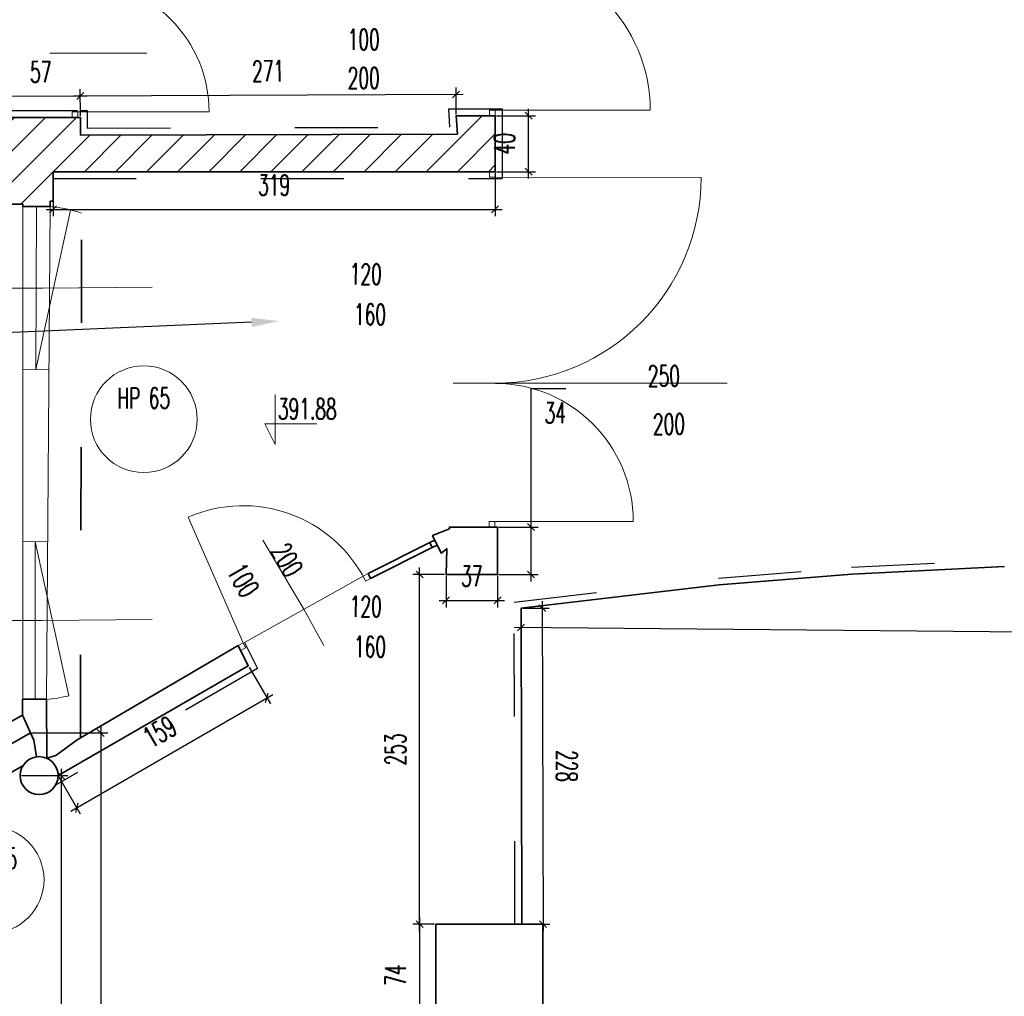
# Model space of a CAD drawing. Header units: millimetres. Extents: x 19887 to 192597, y -14203 to 39042.
# Tile 193 of 256: x 65620 to 66332, y -10021 to -9315. Entities that reach past the tile are written whole.
import ezdxf
from ezdxf import colors
from ezdxf.entities.mleader import LeaderData, LeaderLine
from ezdxf.math import Vec2, Vec3

# ---------------------------------------------------------------- set-up
doc = ezdxf.new("R2010")
doc.units = ezdxf.units.MM
doc.linetypes.add('ACAD_ISO03W100', pattern=[30, 12, -18])
doc.layers.get('Defpoints').update_dxf_attribs({"color": 4})
for name, color, linetype, lineweight in [('Basen_rzut_poziom_1_obrys', 252, 'Continuous', 35), ('Drzwi', 2, 'Continuous', 5), ('koty wysokościowe', 252, 'Continuous', 0), ('Okna', 252, 'Continuous', 5), ('Schody', 252, 'Continuous', 5)]:
    doc.layers.add(name, color=color, linetype=linetype, lineweight=lineweight)
for name, color, linetype in [('Sufit podwieszany', 252, 'Continuous'), ('Wymiarowanie', 3, 'Continuous'), ('Wypełnienie', 252, 'Continuous')]:
    doc.layers.add(name, color=color, linetype=linetype)
doc.styles.add('ROMANS', font='romans.shx', dxfattribs={"width": 0.6})
doc.styles.get("Standard").update_dxf_attribs({"font": 'arial.ttf'})
doc.dimstyles.new('000001FB70622F18', dxfattribs={"dimtxt": 20, "dimasz": 5, "dimexe": 5, "dimexo": 1, "dimgap": 20, "dimtad": 1, "dimtoh": 1, "dimdec": 0, "dimtxsty": 'Standard', "dimblk": 'OBLIQUE', "dimcen": 0, "dimdle": 5, "dimclrd": 252, "dimclre": 252, "dimclrt": 252, "dimadec": 0, "dimazin": 0, "dimtfac": 1, "dimtdec": 0, "dimtmove": 0, "dimatfit": 3, "dimldrblk": 'OBLIQUE', "dimfxl": 150, "dimfxlon": 1, "dimlwd": 25, "dimlwe": 25, "dimarcsym": 1})

# ---------------------------------------------------------------- blocks, each defined once
blk = doc.blocks.new('_Oblique')
at = {"color": 0, "linetype": 'ByBlock', "lineweight": -2}
blk.add_line((-0.5, -0.5), (0.5, 0.5), dxfattribs=at)
blk = doc.blocks.new('*D747')
at = {"layer": 'Defpoints', "color": 0}
for p in [(-190.8, -4609.81), (-190.74, -4625.19), (80.74, -4624.05)]:
    blk.add_point(p, dxfattribs=at)
at = {"layer": 'Wymiarowanie', "color": 252, "linetype": 'Continuous', "lineweight": 25}
for p, q in [((85.67, -4608.64), (-195.8, -4609.83)), ((-190.74, -4624.19), (-190.82, -4604.81)), ((80.74, -4623.05), (80.65, -4603.66))]:
    blk.add_line(p, q, dxfattribs=at)
at = {"layer": 'Wymiarowanie', "color": 252, "linetype": 'ByBlock', "lineweight": 25, "xscale": 5, "yscale": 5, "zscale": 5}
for p, rotation in [((-190.8, -4609.81), 180.2415269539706), ((80.67, -4608.66), 0.2415269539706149)]:
    blk.add_blockref('_Oblique', p, dxfattribs=dict(at, rotation=rotation))
at = {"layer": 'Wymiarowanie', "color": 252, "insert": (-55.14, -4591.73), "char_height": 15, "attachment_point": 5, "rotation": 0.24153, "style": 'ROMANS'}
blk.add_mtext('271', dxfattribs=at)
blk = doc.blocks.new('*D748')
at = {"layer": 'Defpoints', "color": 0}
for p in [(-247.81, -4610.05), (-247.75, -4625.19), (-190.74, -4625.19)]:
    blk.add_point(p, dxfattribs=at)
at = {"layer": 'Wymiarowanie', "color": 252, "linetype": 'Continuous', "lineweight": 25}
for p, q in [((-247.75, -4624.19), (-247.83, -4605.05)), ((-190.74, -4624.19), (-190.82, -4604.81)), ((-185.8, -4609.79), (-252.81, -4610.07))]:
    blk.add_line(p, q, dxfattribs=at)
at = {"layer": 'Wymiarowanie', "color": 252, "linetype": 'ByBlock', "lineweight": 25, "xscale": 5, "yscale": 5, "zscale": 5}
for p, rotation in [((-247.81, -4610.05), 180.2415269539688), ((-190.8, -4609.81), 0.2415269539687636)]:
    blk.add_blockref('_Oblique', p, dxfattribs=dict(at, rotation=rotation))
at = {"layer": 'Wymiarowanie', "color": 252, "insert": (-219.38, -4592.43), "char_height": 15, "attachment_point": 5, "rotation": 0.24153, "style": 'ROMANS'}
blk.add_mtext('57', dxfattribs=at)
blk = doc.blocks.new('*D922')
at = {"layer": 'Defpoints', "color": 0}
for p in [(127.63, -4979.87), (1257.69, -4990.1), (127.51, -4993.84)]:
    blk.add_point(p, dxfattribs=at)
at = {"layer": 'Wymiarowanie', "color": 252, "linetype": 'Continuous', "lineweight": 25}
for p, q in [((127.62, -4980.87), (127.46, -4998.84)), ((1257.68, -4991.1), (1257.51, -5009.07)), ((1262.56, -5004.11), (122.51, -4993.79))]:
    blk.add_line(p, q, dxfattribs=at)
at = {"layer": 'Wymiarowanie', "color": 252, "linetype": 'ByBlock', "lineweight": 25, "xscale": 5, "yscale": 5, "zscale": 5}
for p, rotation in [((127.51, -4993.84), 179.4812444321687), ((1257.56, -5004.07), 359.4812444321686)]:
    blk.add_blockref('_Oblique', p, dxfattribs=dict(at, rotation=rotation))
at = {"layer": 'Wymiarowanie', "color": 252, "insert": (692.69, -4981.45), "char_height": 15, "attachment_point": 5, "rotation": 359.48124, "style": 'ROMANS'}
blk.add_mtext('1130', dxfattribs=at)
blk = doc.blocks.new('*D921')
at = {"layer": 'Defpoints', "color": 0}
for p in [(127.63, -4979.87), (128.15, -5208.21), (143.45, -5208.18)]:
    blk.add_point(p, dxfattribs=at)
at = {"layer": 'Wymiarowanie', "color": 252, "linetype": 'Continuous', "lineweight": 25}
for p, q in [((142.93, -4974.83), (143.46, -5213.18)), ((128.63, -4979.87), (147.94, -4979.82)), ((129.15, -5208.21), (148.45, -5208.16))]:
    blk.add_line(p, q, dxfattribs=at)
at = {"layer": 'Wymiarowanie', "color": 252, "linetype": 'ByBlock', "lineweight": 25, "xscale": 5, "yscale": 5, "zscale": 5}
for p, rotation in [((142.94, -4979.83), 90.12913393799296), ((143.45, -5208.18), 270.1291339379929)]:
    blk.add_blockref('_Oblique', p, dxfattribs=dict(at, rotation=rotation))
at = {"layer": 'Wymiarowanie', "color": 252, "insert": (160.7, -5093.97), "char_height": 15, "attachment_point": 5, "rotation": 270.12913, "style": 'ROMANS'}
blk.add_mtext('228', dxfattribs=at)
blk = doc.blocks.new('*D918')
at = {"layer": 'Defpoints', "color": 0}
for p in [(65.99, -5208.21), (54.33, -5281.76), (65.99, -5281.76)]:
    blk.add_point(p, dxfattribs=at)
at = {"layer": 'Wymiarowanie', "color": 252, "linetype": 'Continuous', "lineweight": 25}
for p, q in [((54.33, -5203.21), (54.33, -5286.76)), ((64.99, -5208.21), (49.33, -5208.21)), ((64.99, -5281.76), (49.33, -5281.76))]:
    blk.add_line(p, q, dxfattribs=at)
at = {"layer": 'Wymiarowanie', "color": 252, "linetype": 'ByBlock', "lineweight": 25, "xscale": 5, "yscale": 5, "zscale": 5}
for p, rotation in [((54.33, -5208.21), 90), ((54.33, -5281.76), 270)]:
    blk.add_blockref('_Oblique', p, dxfattribs=dict(at, rotation=rotation))
at = {"layer": 'Wymiarowanie', "color": 252, "insert": (36.83, -5244.99), "char_height": 15, "attachment_point": 5, "rotation": 90, "style": 'ROMANS'}
blk.add_mtext('74', dxfattribs=at)
blk = doc.blocks.new('*D936')
at = {"layer": 'Defpoints', "color": 0}
for p in [(-210.46, -4664.44), (108.86, -4664.44), (108.86, -4691.71)]:
    blk.add_point(p, dxfattribs=at)
at = {"layer": 'Wymiarowanie', "color": 252, "linetype": 'Continuous', "lineweight": 25}
for p, q in [((-210.46, -4665.44), (-210.46, -4696.71)), ((108.86, -4665.44), (108.86, -4696.71)), ((-215.46, -4691.71), (113.86, -4691.71))]:
    blk.add_line(p, q, dxfattribs=at)
at = {"layer": 'Wymiarowanie', "color": 252, "linetype": 'ByBlock', "lineweight": 25, "xscale": 5, "yscale": 5, "zscale": 5, "rotation": 180}
blk.add_blockref('_Oblique', (-210.46, -4691.71), dxfattribs=at)
at = {"layer": 'Wymiarowanie', "color": 252, "linetype": 'ByBlock', "lineweight": 25, "xscale": 5, "yscale": 5, "zscale": 5}
blk.add_blockref('_Oblique', (108.86, -4691.71), dxfattribs=at)
at = {"layer": 'Wymiarowanie', "color": 252, "insert": (-50.8, -4674.21), "char_height": 15, "attachment_point": 5, "style": 'ROMANS'}
blk.add_mtext('319', dxfattribs=at)
blk = doc.blocks.new('*D938')
at = {"layer": 'Defpoints', "color": 0}
for p in [(108.86, -4624.05), (133.09, -4624.05), (108.86, -4664.44)]:
    blk.add_point(p, dxfattribs=at)
at = {"layer": 'Wymiarowanie', "color": 252, "linetype": 'Continuous', "lineweight": 25}
for p, q in [((133.09, -4669.44), (133.09, -4619.05)), ((109.86, -4624.05), (138.09, -4624.05)), ((109.86, -4664.44), (138.09, -4664.44))]:
    blk.add_line(p, q, dxfattribs=at)
at = {"layer": 'Wymiarowanie', "color": 252, "linetype": 'ByBlock', "lineweight": 25, "xscale": 5, "yscale": 5, "zscale": 5}
for p, rotation in [((133.09, -4624.05), 90.00000000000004), ((133.09, -4664.44), 270.0000000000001)]:
    blk.add_blockref('_Oblique', p, dxfattribs=dict(at, rotation=rotation))
at = {"layer": 'Wymiarowanie', "color": 252, "insert": (115.59, -4644.24), "char_height": 15, "attachment_point": 5, "rotation": 90, "style": 'ROMANS'}
blk.add_mtext('40', dxfattribs=at)
blk = doc.blocks.new('*D948')
at = {"layer": 'Defpoints', "color": 0}
for p in [(-226.68, -5070.01), (-211.33, -6055.06), (-176, -6055.06)]:
    blk.add_point(p, dxfattribs=at)
at = {"layer": 'Wymiarowanie', "color": 252, "linetype": 'Continuous', "lineweight": 25}
for p, q in [((-225.68, -5070.01), (-171, -5070.01)), ((-176, -5065.01), (-176, -6060.06)), ((-210.33, -6055.06), (-171, -6055.06))]:
    blk.add_line(p, q, dxfattribs=at)
at = {"layer": 'Wymiarowanie', "color": 252, "linetype": 'ByBlock', "lineweight": 25, "xscale": 5, "yscale": 5, "zscale": 5}
for p, rotation in [((-176, -5070.01), 90.00000000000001), ((-176, -6055.06), 270)]:
    blk.add_blockref('_Oblique', p, dxfattribs=dict(at, rotation=rotation))
at = {"layer": 'Wymiarowanie', "color": 252, "insert": (-158.5, -5562.53), "char_height": 15, "attachment_point": 5, "rotation": 270, "style": 'ROMANS'}
blk.add_mtext('985', dxfattribs=at)
blk = doc.blocks.new('*D950')
at = {"layer": 'Defpoints', "color": 0}
for p in [(-234.26, -5100.89), (-212.26, -6002.64), (-204.69, -6002.64)]:
    blk.add_point(p, dxfattribs=at)
at = {"layer": 'Wymiarowanie', "color": 252, "linetype": 'Continuous', "lineweight": 25}
for p, q in [((-204.69, -5095.89), (-204.69, -6007.64)), ((-233.26, -5100.89), (-199.69, -5100.89)), ((-211.26, -6002.64), (-199.69, -6002.64))]:
    blk.add_line(p, q, dxfattribs=at)
at = {"layer": 'Wymiarowanie', "color": 252, "linetype": 'ByBlock', "lineweight": 25, "xscale": 5, "yscale": 5, "zscale": 5}
for p, rotation in [((-204.69, -5100.89), 90.00000000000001), ((-204.69, -6002.64), 270)]:
    blk.add_blockref('_Oblique', p, dxfattribs=dict(at, rotation=rotation))
at = {"layer": 'Wymiarowanie', "color": 252, "insert": (-187.19, -5551.76), "char_height": 15, "attachment_point": 5, "rotation": 270, "style": 'ROMANS'}
blk.add_mtext('902', dxfattribs=at)
blk = doc.blocks.new('*D953')
at = {"layer": 'Defpoints', "color": 0}
for p in [(54.33, -4955.54), (73.39, -4955.54), (65.99, -5208.21)]:
    blk.add_point(p, dxfattribs=at)
at = {"layer": 'Wymiarowanie', "color": 252, "linetype": 'Continuous', "lineweight": 25}
for p, q in [((72.39, -4955.54), (49.33, -4955.54)), ((54.33, -5213.21), (54.33, -4950.54)), ((64.99, -5208.21), (49.33, -5208.21))]:
    blk.add_line(p, q, dxfattribs=at)
at = {"layer": 'Wymiarowanie', "color": 252, "linetype": 'ByBlock', "lineweight": 25, "xscale": 5, "yscale": 5, "zscale": 5}
for p, rotation in [((54.33, -4955.54), 90.00000000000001), ((54.33, -5208.21), 270)]:
    blk.add_blockref('_Oblique', p, dxfattribs=dict(at, rotation=rotation))
at = {"layer": 'Wymiarowanie', "color": 252, "insert": (36.83, -5081.88), "char_height": 15, "attachment_point": 5, "rotation": 90, "style": 'ROMANS'}
blk.add_mtext('253', dxfattribs=at)
blk = doc.blocks.new('*D949')
at = {"layer": 'Defpoints', "color": 0}
for p in [(73.39, -4955.54), (110.66, -4955.54), (110.66, -4974.28)]:
    blk.add_point(p, dxfattribs=at)
at = {"layer": 'Wymiarowanie', "color": 252, "linetype": 'Continuous', "lineweight": 25}
for p, q in [((73.39, -4956.54), (73.39, -4979.28)), ((110.66, -4956.54), (110.66, -4979.28)), ((68.39, -4974.28), (115.66, -4974.28))]:
    blk.add_line(p, q, dxfattribs=at)
at = {"layer": 'Wymiarowanie', "color": 252, "linetype": 'ByBlock', "lineweight": 25, "xscale": 5, "yscale": 5, "zscale": 5, "rotation": 180}
blk.add_blockref('_Oblique', (73.39, -4974.28), dxfattribs=at)
at = {"layer": 'Wymiarowanie', "color": 252, "linetype": 'ByBlock', "lineweight": 25, "xscale": 5, "yscale": 5, "zscale": 5}
blk.add_blockref('_Oblique', (110.66, -4974.28), dxfattribs=at)
at = {"layer": 'Wymiarowanie', "color": 252, "insert": (92.02, -4956.78), "char_height": 15, "attachment_point": 5, "style": 'ROMANS'}
blk.add_mtext('37', dxfattribs=at)
blk = doc.blocks.new('*D951')
at = {"layer": 'Defpoints', "color": 0}
for p in [(110.66, -4921.24), (134.86, -4921.24), (110.66, -4955.54)]:
    blk.add_point(p, dxfattribs=at)
at = {"layer": 'Wymiarowanie', "color": 252, "linetype": 'Continuous', "lineweight": 25}
for p, q in [((134.86, -4921.24), (134.86, -4821.24)), ((134.86, -4821.24), (159.86, -4821.24)), ((111.66, -4921.24), (139.86, -4921.24)), ((134.86, -4960.54), (134.86, -4916.24)), ((111.66, -4955.54), (139.86, -4955.54))]:
    blk.add_line(p, q, dxfattribs=at)
at = {"layer": 'Wymiarowanie', "color": 252, "linetype": 'ByBlock', "lineweight": 25, "xscale": 5, "yscale": 5, "zscale": 5}
for p, rotation in [((134.86, -4921.24), 90), ((134.86, -4955.54), 270)]:
    blk.add_blockref('_Oblique', p, dxfattribs=dict(at, rotation=rotation))
at = {"layer": 'Wymiarowanie', "color": 252, "insert": (152.36, -4838.74), "char_height": 15, "attachment_point": 5, "style": 'ROMANS'}
blk.add_mtext('34', dxfattribs=at)
blk = doc.blocks.new('*D954')
at = {"layer": 'Defpoints', "color": 0}
for p in [(-69.41, -5021.52), (-56.01, -5044.73), (-206.78, -5100.89)]:
    blk.add_point(p, dxfattribs=at)
at = {"layer": 'Wymiarowanie', "color": 252, "linetype": 'Continuous', "lineweight": 25}
for p, q in [((-68.91, -5022.39), (-53.51, -5049.06)), ((-197.71, -5126.59), (-51.68, -5042.23)), ((-206.28, -5101.75), (-190.88, -5128.42))]:
    blk.add_line(p, q, dxfattribs=at)
at = {"layer": 'Wymiarowanie', "color": 252, "linetype": 'ByBlock', "lineweight": 25, "xscale": 5, "yscale": 5, "zscale": 5}
for p, rotation in [((-56.01, -5044.73), 30.01630790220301), ((-193.38, -5124.09), 210.016307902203)]:
    blk.add_blockref('_Oblique', p, dxfattribs=dict(at, rotation=rotation))
at = {"layer": 'Wymiarowanie', "color": 252, "insert": (-133.45, -5069.26), "char_height": 15, "attachment_point": 5, "rotation": 30.01631, "style": 'ROMANS'}
blk.add_mtext('159', dxfattribs=at)
blk = doc.blocks.new('G$CF5E15B28')
at = {"layer": 'Wypełnienie'}
h = blk.add_hatch(dxfattribs=at)
h.set_pattern_fill('ANSI31', color=253, scale=5, angle=90)
h.set_pattern_definition([(45, (3252.028, -2175.285), (-11.22532, 11.22532), [])])
h.paths.add_polyline_path([(1315.61, -6425.8), (1315.61, -6421.33), (83.68, -6430.3), (-170.6, -6431.05), (-170.6, -6417.37), (-209.7, -6417.98), (-209.7, -6396.43), (-210.81, -6396.43), (-210.81, -6391.97), (-220.55, -6391.97), (-220.55, -6393.68), (-226.31, -6393.68), (-226.31, -6416.99), (-554.49, -6419.4), (-565.61, -6419.54), (-574.8, -6475.52), (-569.13, -6475.52), (-563.14, -6462.52), (-558.14, -6475.52), (-553.14, -6488.51), (-548.14, -6475.52), (-543.14, -6475.52), (-219.87, -6473.54), (-219.79, -6505.61), (-214.07, -6505.61), (-208.08, -6492.61), (-203.08, -6505.61), (-198.08, -6518.6), (-193.08, -6505.61), (-185.58, -6505.24), (-185.71, -6473.17), (292.77, -6469.23), (292.97, -6507.27), (295.75, -6507.27), (298.68, -6500.9), (301.13, -6507.27), (303.58, -6513.64), (306.03, -6507.27), (309.19, -6507.12), (309.19, -6469.09), (787.29, -6462.73), (787.32, -6507.27), (789.2, -6507.27), (792.13, -6500.9), (794.58, -6507.27), (797.03, -6513.64), (799.48, -6507.27), (802.63, -6507.12), (802.63, -6461.85), (1315.61, -6459.93)])
h.paths.add_polyline_path([(1592.04, -6423.64), (1496.28, -6423.64), (1496.28, -6444.27), (1483.85, -6444.27), (1483.85, -6455.99), (1438.32, -6455.99), (1438.32, -6451.34), (1392.82, -6451.34), (1392.82, -6445.19), (1383, -6445.19), (1383, -6425.8), (1315.61, -6425.8), (1315.61, -6459.93), (1348.87, -6459.93), (1348.87, -6479.32), (1358.69, -6479.32), (1358.69, -6485.47), (1404.19, -6485.47), (1404.19, -6490.11), (1510.18, -6490.11), (1510.12, -6525.49), (1515.76, -6525.49), (1521.75, -6512.49), (1526.75, -6525.49), (1531.75, -6538.49), (1536.75, -6525.49), (1544.25, -6525.12), (1544.34, -6472.97), (1561.79, -6472.97), (1561.79, -6455.86), (1592.04, -6457.02)])
h.paths.add_polyline_path([(-724.63, -5973.95), (-634.7, -5772.55), (-642.48, -5762.27), (-646.61, -5753.38), (-748.54, -5969.9), (-748.54, -6044.91), (-753.69, -6157.04), (-765.1, -6421.35), (-745.43, -6421.73)])
h.paths.add_polyline_path([(108.86, -4624.05), (80.74, -4624.05), (81.58, -4637.27), (-190.74, -4637.95), (-190.74, -4625.19), (-247.75, -4625.19), (-247.75, -4632.68), (-384.57, -4630.42), (-381.77, -4456.72), (-409.26, -4456.65), (-408.3, -4356.04), (-380.31, -4356.43), (-374.81, -3965.97), (-403.35, -3965.97), (-401.96, -3864.71), (-374.26, -3865.44), (-368.05, -3433.39), (-397.76, -3433.7), (-397.26, -3383.18), (-413.26, -3383.02), (-413.91, -3449.87), (-384.28, -3449.56), (-390.03, -3849.02), (-417.74, -3848.29), (-419.57, -3981.97), (-391.04, -3981.97), (-396.08, -4340.21), (-424.14, -4339.81), (-425.41, -4472.61), (-398.03, -4472.68), (-400.24, -4658.23), (-400.36, -4668.2), (-400.43, -4674.23), (-240.46, -4673.13), (-240.46, -4687.83), (-232.37, -4687.83), (-232.37, -4689.7), (-212.44, -4689.7), (-212.44, -4685.83), (-210.46, -4685.83), (-210.46, -4664.44), (108.86, -4664.44)])
at = {"layer": 'Basen_rzut_poziom_1_obrys', "color": 253}
for p, q in [((-351.68, -5123.66, 0), (-232.49, -5057.07, 0)), ((-344.39, -5137.03, 0), (-226.68, -5070.01, 0))]:
    blk.add_line(p, q, dxfattribs=at)
at = {"layer": 'Basen_rzut_poziom_1_obrys', "color": 253, "elevation": 0}
for points in [[(-384.57, -4630.42), (-247.75, -4632.68), (-247.75, -4625.19), (-190.74, -4625.19), (-190.74, -4637.95), (81.58, -4637.27), (80.74, -4624.05), (108.86, -4624.05)], [(108.86, -4624.05), (108.86, -4664.44), (108.86, -4664.44)], [(-212.44, -4689.7), (-212.44, -4685.83), (-210.46, -4685.83), (-210.46, -4664.44)], [(-210.46, -4664.44), (108.86, -4664.44)], [(-212.44, -4689.7), (-232.37, -4689.7), (-232.37, -4687.83), (-240.46, -4687.83), (-240.46, -4687.83)], [(-222.41, -4689.7), (-212.44, -4689.7)], [(75.83, -4922.52), (75.83, -4921.24), (110.66, -4921.24), (110.66, -4955.54), (75.83, -4955.54)], [(75.83, -4922.52), (63.66, -4927.46), (69.97, -4940.16), (73.99, -4936.91), (73.39, -4955.54), (75.83, -4955.54)], [(17.04, -4954.89), (61.71, -4932.53)], [(18.82, -4958.48), (63.49, -4936.11)], [(128.15, -5208.21), (127.63, -4979.87), (270.69, -4963.11), (366.65, -4955.31), (476.9, -4949.82)], [(17.04, -4954.89), (18.82, -4958.48)], [(-76.73, -5006.78), (-69.41, -5021.52), (-206.78, -5100.89)], [(-76.73, -5006.78), (-192.97, -5074.91)], [(-76.73, -5006.78), (-74.95, -5010.36)], [(-192.97, -5074.91), (-208.38, -5086.42), (-214.88, -5088.36), (-215.27, -5045.74), (-223.88, -5045.74), (-232.49, -5045.74), (-232.49, -5057.07), (-232.49, -5057.07)], [(-232.49, -5057.07), (-224.32, -5075.27), (-222.54, -5087.3)]]:
    blk.add_lwpolyline(points, dxfattribs=at)
at = {"layer": 'Basen_rzut_poziom_1_obrys', "color": 253, "linetype": 'ACAD_ISO03W100', "ltscale": 5, "elevation": 0}
for points in [[(-190.75, -5073.61), (-189.73, -4664.44)], [(-232.29, -5093.8), (-330.93, -5149.47)]]:
    blk.add_lwpolyline(points, dxfattribs=at)
at = {"layer": 'Basen_rzut_poziom_1_obrys', "color": 253, "elevation": 0}
for points in [[(65.3, -4930.75), (67.08, -4934.33), (63.49, -4936.11), (61.71, -4932.53)], [(65.99, -5208.21), (143.45, -5208.21), (143.45, -5281.76), (65.99, -5281.76)]]:
    blk.add_lwpolyline(points, close=True, dxfattribs=at)
at = {"layer": 'Basen_rzut_poziom_1_obrys', "color": 253}
blk.add_circle((-220.52, -5100.89, 0), 13.74, dxfattribs=at)
at = {"layer": 'Drzwi', "color": 253, "elevation": 0}
for points in [[(-212.72, -4578.72), (-142.72, -4578.72)], [(-192.57, -4621.19), (-97.77, -4621.19)], [(220.9, -4620.05), (108.86, -4620.05)], [(257.66, -4668.64), (108.86, -4668.44), (108.86, -4668.44)], [(108.66, -4817.24), (78.66, -4817.24)], [(78.66, -4817.24), (276.53, -4817.24)], [(108.66, -4817.24), (158.66, -4817.24)], [(-73.15, -5005), (-112.89, -4914.14)], [(108.66, -4917.24), (208.66, -4917.24)], [(-29.4, -4980.62), (-59.04, -4930.67)], [(-72.26, -5004.56), (13.46, -4956.67)], [(-29.4, -4980.62), (-14.77, -5006.81)]]:
    blk.add_lwpolyline(points, dxfattribs=at)
for points in [[(-192.57, -4621.19), (-196.57, -4621.19), (-196.57, -4625.19), (-192.57, -4625.19)], [(108.86, -4624.05), (104.86, -4624.05), (104.86, -4620.05), (108.86, -4620.05)], [(108.86, -4668.44), (104.86, -4668.44), (104.86, -4664.44), (108.86, -4664.44)], [(108.66, -4921.24), (104.66, -4921.24), (104.66, -4917.24), (108.66, -4917.24)], [(17.04, -4954.89), (18.82, -4958.48), (15.23, -4960.25), (13.46, -4956.67)], [(-73.15, -5005), (-71.37, -5008.58), (-74.95, -5010.36), (-76.73, -5006.78)]]:
    blk.add_lwpolyline(points, close=True, dxfattribs=at)
at = {"layer": 'Drzwi', "color": 253}
for centre, radius, start, end in [((108.86, -4620.05, 0), 112.05, 0.00022, 90.00013), ((-192.57, -4621.19, 0), 94.79, 0, 90.00003), ((108.86, -4668.44, 0), 148.8, 270.07762, 359.92238), ((108.86, -4917.24, 0), 99.8, 0, 89.88426), ((-73.15, -5005, 0), 99.18, 26.85219, 113.62555)]:
    blk.add_arc(centre, radius, start, end, dxfattribs=at)
at = {"layer": 'koty wysokościowe', "color": 253, "elevation": 0}
for points in [[(-49.92, -4825.47), (-49.92, -4861.7)], [(-57.42, -4846.7), (-49.92, -4846.7)], [(-49.92, -4861.7), (-57.42, -4846.7)], [(-49.92, -4846.7), (-19.92, -4846.7)]]:
    blk.add_lwpolyline(points, dxfattribs=at)
at = {"layer": 'Okna', "color": 253, "elevation": 0}
for points in [[(-232.37, -4689.7), (-232.37, -5045.74)], [(-222.41, -4689.7), (-222.87, -4807.45)], [(-222.87, -4807.45), (-197.98, -4692.36)], [(-215.27, -5045.74), (-212.44, -4689.7)], [(-217.64, -4748.57), (-247.64, -4748.57)], [(-218.37, -4748.61), (-138.93, -4747.88)], [(-217.64, -4748.57), (-138.93, -4747.88)], [(-232.37, -4807.37), (-213.38, -4807.52)], [(-232.37, -4931.73), (-214.36, -4931.87)], [(-223.37, -4931.8), (-223.37, -5045.74)], [(-198.95, -5043.1), (-223.37, -4931.8)], [(-218.37, -4988.77), (-248.37, -4988.77)], [(-218.37, -4988.77), (-138.93, -4988.05)]]:
    blk.add_lwpolyline(points, dxfattribs=at)
at = {"layer": 'Okna', "color": 253}
for centre in [(-144.92, -4843.33, 0), (-255.55, -5176.13, 0)]:
    blk.add_circle(centre, 38.57, dxfattribs=at)
for centre, radius, start, end in [((-220.58, -4785.03, 0), 95.68, 71.2354, 85.12212), ((-221.9, -4953.26, 0), 92.72, 274.09978, 284.32938)]:
    blk.add_arc(centre, radius, start, end, dxfattribs=at)
at = {"layer": 'Sufit podwieszany', "color": 253, "linetype": 'ACAD_ISO03W100', "ltscale": 5, "elevation": 0}
for points in [[(-379.49, -4625.5), (-252.75, -4627.59), (-252.75, -4620.19), (-190.83, -4620.19)], [(-190.83, -4620.19), (-185.74, -4620.19), (-185.74, -4632.94), (76.25, -4632.28), (75.41, -4619.05), (113.86, -4619.05)], [(113.86, -4619.05), (113.86, -4669.44)], [(-210.46, -4669.44), (113.86, -4669.44)], [(123.15, -5208.22), (122.62, -4975.42), (270.2, -4958.13), (366.32, -4950.32), (476.65, -4944.82)], [(-72.25, -5004.56), (-62.85, -5023.51), (-208.6, -5107.71)]]:
    blk.add_lwpolyline(points, dxfattribs=at)
at = {"layer": 'Drzwi', "color": 253, "char_height": 15, "width": 190.2964, "attachment_point": 3, "style": 'ROMANS'}
for s, insert in [('100', (25.54, -4561.43, 0)), ('200', (25.54, -4589.28, 0))]:
    blk.add_mtext(s, dxfattribs=dict(at, insert=insert))
at = {"layer": 'Drzwi', "color": 253, "char_height": 15, "width": 190.2964, "attachment_point": 7, "style": 'ROMANS'}
for s, insert, rotation in [('250', (219.31, -4819.65, 0), 0.69846), ('200', (222.95, -4854.46, 0), 0.69846), ('200', (-53.75, -4938.69, 0), 299.79958), ('100', (-85.32, -4953.3, 0), 299.79958)]:
    blk.add_mtext(s, dxfattribs=dict(at, insert=insert, rotation=rotation))
at = {"layer": 'koty wysokościowe', "color": 253, "insert": (-48.03, -4828.37, 0), "char_height": 15, "width": 21553.2844, "attachment_point": 1, "style": 'ROMANS'}
blk.add_mtext('391.88', dxfattribs=at)
at = {"layer": 'Okna', "color": 253, "char_height": 15, "width": 190.2964, "attachment_point": 3, "rotation": 359.61449, "style": 'ROMANS'}
for s, insert in [('120', (27.04, -4731.04, 0)), ('160', (30.13, -4760.13, 0)), ('120', (27.04, -4971.2, 0)), ('160', (30.13, -5000.3, 0))]:
    blk.add_mtext(s, dxfattribs=dict(at, insert=insert))
at = {"layer": 'Okna', "color": 253, "char_height": 15, "width": 157.2908, "attachment_point": 1, "style": 'ROMANS'}
for s, insert in [('HP 65', (-164.07, -4820.53, 0)), ('HP 95', (-274.69, -5153.34, 0))]:
    blk.add_mtext(s, dxfattribs=dict(at, insert=insert))
at = {"layer": 'Wymiarowanie', "color": 253}
for base, p1, p2, angle, override, picture, middle in [((-247.81, -4610.05, 0), (-190.74, -4625.19, 0), (-247.75, -4625.19, 0), 0.24153, {"dimtxt": 15, "dimgap": 10, "dimtxsty": 'ROMANS', "dimtmove": 1}, '*D748', (-219.38, -4592.43, 0)), ((133.09, -4624.05, 0), (108.86, -4664.44, 0), (108.86, -4624.05, 0), 90, {"dimtxt": 15, "dimgap": 10, "dimtxsty": 'ROMANS'}, '*D938', (115.59, -4644.24, 0)), ((108.86, -4691.71, 0), (-210.46, -4664.44, 0), (108.86, -4664.44, 0), 0, {"dimtxt": 15, "dimgap": 10, "dimtxsty": 'ROMANS'}, '*D936', (-50.8, -4674.21, 0)), ((110.66, -4974.28, 0), (73.39, -4955.54, 0), (110.66, -4955.54, 0), 0, {"dimtxt": 15, "dimgap": 10, "dimtxsty": 'ROMANS'}, '*D949', (92.02, -4956.78, 0)), ((54.33, -4955.54, 0), (65.99, -5208.21, 0), (73.39, -4955.54, 0), 90, {"dimtxt": 15, "dimgap": 10, "dimtxsty": 'ROMANS'}, '*D953', (36.83, -5081.88, 0)), ((-176, -6055.06, 0), (-226.68, -5070.01, 0), (-211.33, -6055.06, 0), 90, {"dimtxt": 15, "dimgap": 10, "dimtad": 2, "dimtxsty": 'ROMANS'}, '*D948', (-158.5, -5562.53, 0)), ((-204.69, -6002.64, 0), (-234.26, -5100.89, 0), (-212.26, -6002.64, 0), 90, {"dimtxt": 15, "dimgap": 10, "dimtad": 2, "dimtxsty": 'ROMANS'}, '*D950', (-187.19, -5551.76, 0))]:
    dim = blk.add_linear_dim(base=base, p1=p1, p2=p2, angle=angle, dimstyle='000001FB70622F18', override=override, dxfattribs=at)
    dim.commit()
    dim.dimension.update_dxf_attribs({"geometry": picture, "text_midpoint": middle})
for p1, p2, distance, picture, middle in [((80.74, -4624.05, 0), (-190.74, -4625.19, 0), -15.39, '*D747', (-55.14, -4591.73, 0)), ((1257.69, -4990.1, 0), (127.63, -4979.87, 0), 13.97, '*D922', (692.69, -4981.45, 0)), ((127.63, -4979.87, 0), (128.15, -5208.21, 0), 15.3, '*D921', (160.7, -5093.97, 0)), ((-206.78, -5100.89, 0), (-69.41, -5021.52, 0), -26.8, '*D954', (-133.45, -5069.26, 0)), ((65.99, -5208.21, 0), (65.99, -5281.76, 0), -11.66, '*D918', (36.83, -5244.99, 0))]:
    dim = blk.add_aligned_dim(p1=p1, p2=p2, distance=distance, dimstyle='000001FB70622F18', override={"dimtxt": 15, "dimgap": 10, "dimtxsty": 'ROMANS'}, dxfattribs=at)
    dim.commit()
    dim.dimension.update_dxf_attribs({"geometry": picture, "text_midpoint": middle})
dim = blk.add_linear_dim(base=(134.86, -4921.24, 0), p1=(110.66, -4955.54, 0), p2=(110.66, -4921.24, 0), angle=90, dimstyle='000001FB70622F18', override={"dimtxt": 15, "dimgap": 10, "dimtad": 2, "dimtxsty": 'ROMANS'}, dxfattribs=at)
dim.commit()
dim.dimension.update_dxf_attribs({"geometry": '*D951', "text_midpoint": (152.36, -4821.24, 0), "dimtype": 160})
at = {"layer": 'Schody', "color": 253}
ml = blk.add_multileader_mtext('Standard', dxfattribs=at)
ml.set_content('', color=253)
ml.set_leader_properties()
ml.build(insert=Vec2(0, 0))
ml.multileader.update_dxf_attribs({"text_top_attachment_type": 0, "text_bottom_attachment_type": 0, "dogleg_length": 0.8, "arrow_head_size": 20})
ctx = ml.context
ctx.base_point, ctx.char_height, ctx.arrow_head_size, ctx.landing_gap_size, ctx.plane_origin, ctx.plane_x_axis, ctx.plane_y_axis = Vec3(-410.59, -4787.86, 0), 0.4, 20, 0.2, Vec3(387.67, -5046.76, 0), Vec3(1, 0, 0), Vec3(0, 1, 0)
ctx.text_align_type, ctx.attachment_type = 2, 2
notes = []
notes.append((ctx, [(0, (1, 1, 0), (-409.39, -4787.86, 0), (-1, 0, 0), 0.8, [(0, [(-47.05, -4772.46, 0)], 256, [])])]))
ctx.mtext.insert, ctx.mtext.text_direction, ctx.mtext.alignment, ctx.mtext.flow_direction = Vec3(-410.39, -4787.86, 0), Vec3(1, 0, 0), 3, 5
for ctx, leaders in notes:
    for number, flags, end, landing, length, lines in leaders:
        leader = LeaderData()
        leader.index, (leader.has_last_leader_line, leader.has_dogleg_vector, leader.attachment_direction) = number, flags
        leader.last_leader_point, leader.dogleg_vector, leader.dogleg_length = Vec3(end), Vec3(landing), length
        for number, points, colour, breaks in lines:
            line = LeaderLine()
            line.index, line.vertices, line.color, line.breaks = number, Vec3.list(points), colors.encode_raw_color(colour), breaks
            leader.lines.append(line)
        ctx.leaders.append(leader)

msp = doc.modelspace()

# ---------------------------------------------------------------- block references
msp.add_blockref('G$CF5E15B28', (65854.82, -4760.22, 0))

doc.saveas('drawing.dxf')
